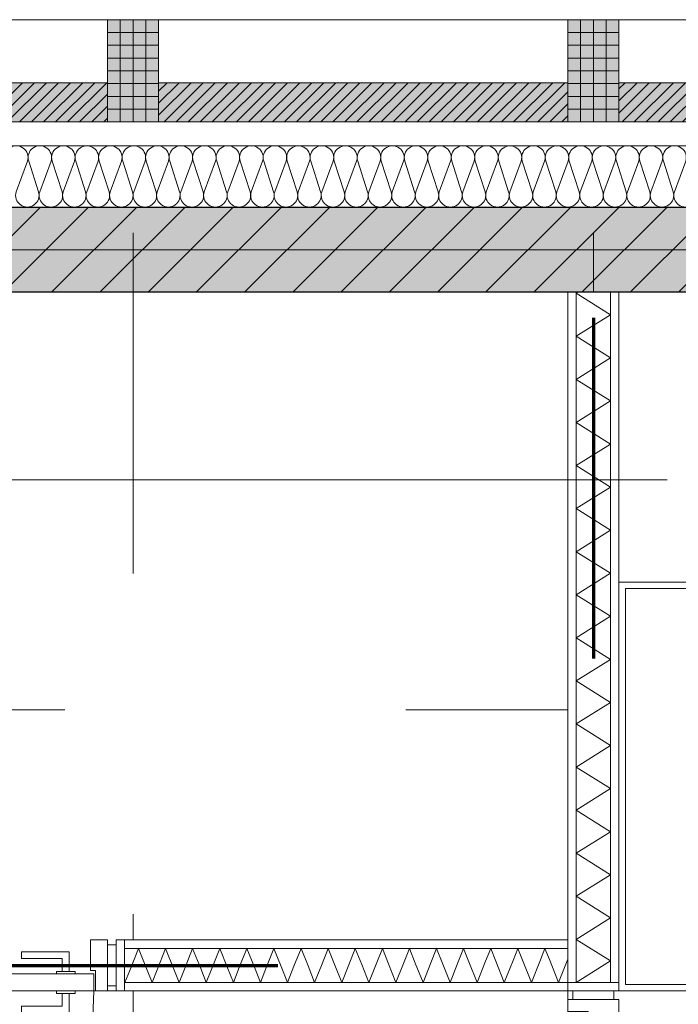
# Model space of a CAD drawing. Header units: metres. Extents: x -45 to 152, y -127 to 99.
# Tile 246 of 256: x -36.78 to -34.85, y -2.21 to 0.68. Entities that reach past the tile are written whole.
import ezdxf

# ---------------------------------------------------------------- set-up
doc = ezdxf.new("R2010")
doc.units = ezdxf.units.M
doc.header["$PDMODE"] = 1
doc.header["$PDSIZE"] = -2
for name, pattern in [('Achsen 01', [5.291531, 3.175, -1.058062, 0.352704, -0.705764]), ('gestrichelt - 01', [2, 1, -1]), ('Raster 01', [2, 1, -1])]:
    doc.linetypes.add(name, pattern=pattern)
doc.layers.get('0').update_dxf_attribs({"lineweight": 25})
for name, color, linetype, lineweight in [('013_Beton und Stahlbetonarbeiten-330 Außenwände', 7, 'Continuous', 25), ('014_Fassadenarbeiten-330 Betonfertigteile vertikal', 7, 'Continuous', 9), ('014_Fassadenarbeiten-330 Filtermauerwerk 11.5cm', 7, 'Continuous', 9), ('027_Tischlerarbeiten-340 Innentüren', 7, 'Continuous', 9), ('039_Trockenbauarbeiten-340 Gipskarton', 7, 'Continuous', 9), ('_1.35m (3D)', 7, 'Continuous', 9), ('_GRU (2D)', 7, 'Continuous', 9), ('_OG 2 (2D)', 7, 'Continuous', 9), ('AV1-Brandschutzkonzept-Brandschutzkonzept', 7, 'Continuous', 5), ('AV1-Schnitt Achsen', 7, 'Achsen 01', 18), ('Bemaßung-Bemaßung', 7, 'Continuous', 9), ('Keine', 7, 'Continuous', 9)]:
    doc.layers.add(name, color=color, linetype=linetype, lineweight=lineweight)
for name, color, linetype, lineweight, true_color in [('014_Fassadenarbeiten-000 Aufsicht Betonfertigteile', 7, 'Continuous', 9, 0xc0c0c0), ('014_Fassadenarbeiten-330 mineralische Dämmung', 7, 'Continuous', 9, 0x666666), ('039_Trockenbauarbeiten-340 Dämmung', 7, 'Continuous', 9, 0xc0c0c0), ('AV1-Achsen', 1, 'Achsen 01', 18, 0xff0000), ('AV1-Einrichtung', 7, 'Continuous', 9, 0xa6a6a6), ('AV1-Raster', 7, 'Raster 01', 9, 0xa6a6a6)]:
    doc.layers.add(name, color=color, linetype=linetype, lineweight=lineweight, true_color=true_color)
doc.layers.get('0').freeze()
doc.styles.add('Arial', font='arial.ttf')
doc.styles.add('Arial Narrow', font='ARIALN.TTF')
doc.dimstyles.new('COE 50', dxfattribs={"dimtxt": 126.090495, "dimasz": 0.001414, "dimexe": 0.001, "dimexo": 0.01, "dimgap": 0.001, "dimtad": 1, "dimdec": 3, "dimtxsty": 'Arial', "dimblk": 'VW_SLASH-4', "dimblk1": 'VW_SLASH-4', "dimblk2": 'VW_SLASH-4', "dimcen": 0, "dimadec": 3, "dimazin": 0, "dimtfac": 0.8, "dimtdec": 3, "dimtix": 1, "dimtmove": 0, "dimatfit": 0, "dimldrblk": 'VW_SLASH-3', "dimfxl": 0.002, "dimfxlon": 1, "dimfrac": 2, "dimtolj": 1, "dimarcsym": 0})
pattern_1 = [(45, (0, 0), (0.01767767, -0.01767767), [])]
pattern_2 = [(-90, (0, 0), (0.0375, 0), [])]
pattern_3 = [(0, (0, 0), (2e-18, -0.0375), [])]

# ---------------------------------------------------------------- blocks, each defined once
blk = doc.blocks.new('Group-2')
at = {"layer": 'AV1-Raster'}
for p, q in [((-36.45, -22.95), (-36.45, 1.35)), ((-35.1, -22.95), (-35.1, 1.35)), ((1.35, -1.35), (-40.5, -1.35))]:
    blk.add_line(p, q, dxfattribs=at)
blk = doc.blocks.new('1.35m (3D)')
at = {"layer": 'AV1-Raster', "color": 7}
blk.add_blockref('Group-2', (0, 0), dxfattribs=at)
blk = doc.blocks.new('Group-17')
at = {"color": 255, "linetype": 'Continuous', "lineweight": 5}
blk.add_wipeout([(-36.475, -2.0503), (-35.175, -2.0503), (-35.175, -2.1503), (-36.475, -2.1503)], dxfattribs=at).dxf.layer = '039_Trockenbauarbeiten-340 Dämmung'
blk = doc.blocks.new('Group-18')
at = {"layer": '039_Trockenbauarbeiten-340 Dämmung', "transparency": 33554687, "flags": 128}
for points in [[(-36.4598, -2.1151), (-36.4341, -2.0503), (-36.4089, -2.1138)], [(-36.3795, -2.113), (-36.3546, -2.0503), (-36.3302, -2.1117)], [(-36.2992, -2.1109), (-36.2752, -2.0503), (-36.2516, -2.1097)], [(-36.2189, -2.1089), (-36.1957, -2.0503), (-36.1729, -2.1077)], [(-36.1386, -2.1068), (-36.1162, -2.0503), (-36.0942, -2.1056)], [(-36.0583, -2.1047), (-36.0367, -2.0503), (-36.0155, -2.1036)], [(-35.978, -2.1026), (-35.9572, -2.0503), (-35.9369, -2.1016)], [(-35.8977, -2.1006), (-35.8778, -2.0503), (-35.8582, -2.0995)], [(-35.8174, -2.0985), (-35.7983, -2.0503), (-35.7795, -2.0975)], [(-35.7371, -2.0964), (-35.7188, -2.0503), (-35.7008, -2.0955)], [(-35.6568, -2.0943), (-35.6393, -2.0503), (-35.6222, -2.0935)], [(-35.5765, -2.0923), (-35.5598, -2.0503), (-35.5435, -2.0914)], [(-35.4962, -2.0902), (-35.4804, -2.0503), (-35.4648, -2.0894)], [(-35.4159, -2.0881), (-35.4009, -2.0503), (-35.3862, -2.0874)], [(-35.3356, -2.0861), (-35.3214, -2.0503), (-35.3075, -2.0853)], [(-35.2553, -2.084), (-35.2419, -2.0503), (-35.2288, -2.0833)], [(-36.2189, -2.1089), (-36.2354, -2.1503), (-36.2516, -2.1097)], [(-36.1386, -2.1068), (-36.1559, -2.1503), (-36.1729, -2.1077)], [(-36.0583, -2.1047), (-36.0765, -2.1503), (-36.0942, -2.1056)], [(-35.978, -2.1026), (-35.997, -2.1503), (-36.0155, -2.1036)], [(-35.8977, -2.1006), (-35.9175, -2.1503), (-35.9369, -2.1016)], [(-35.8174, -2.0985), (-35.838, -2.1503), (-35.8582, -2.0995)], [(-35.7371, -2.0964), (-35.7585, -2.1503), (-35.7795, -2.0975)], [(-35.6568, -2.0943), (-35.6791, -2.1503), (-35.7008, -2.0955)], [(-35.5765, -2.0923), (-35.5996, -2.1503), (-35.6222, -2.0935)], [(-35.4962, -2.0902), (-35.5201, -2.1503), (-35.5435, -2.0914)], [(-35.4159, -2.0881), (-35.4406, -2.1503), (-35.4648, -2.0894)], [(-35.3356, -2.0861), (-35.3611, -2.1503), (-35.3862, -2.0874)], [(-35.2553, -2.084), (-35.2817, -2.1503), (-35.3075, -2.0853)], [(-35.175, -2.0819), (-35.2022, -2.1503), (-35.2288, -2.0833)], [(-36.4598, -2.1151), (-36.4739, -2.1503), (-36.475, -2.1474), (-36.475, -2.1155)], [(-36.3795, -2.113), (-36.3944, -2.1503), (-36.4089, -2.1138)], [(-36.2992, -2.1109), (-36.3149, -2.1503), (-36.3302, -2.1117)]]:
    blk.add_lwpolyline(points, dxfattribs=at)
blk = doc.blocks.new('Group-19')
at = {"layer": '039_Trockenbauarbeiten-340 Dämmung'}
blk.add_blockref('Group-17', (0, 0), dxfattribs=at)
at = {"layer": '039_Trockenbauarbeiten-340 Dämmung', "transparency": 33554687}
blk.add_blockref('Group-18', (0, 0), dxfattribs=at)
blk = doc.blocks.new('Box')
at = {"color": 255, "transparency": 33554559}
blk.add_wipeout([(0.4, 0.6), (-0.4, 0.6), (-0.4, -0.6), (0.4, -0.6)], dxfattribs=at).dxf.layer = 'AV1-Einrichtung'
at = {"layer": 'AV1-Einrichtung', "flags": 128}
blk.add_lwpolyline([(0.4, 0.6), (-0.4, 0.6), (-0.4, -0.6), (0.4, -0.6)], close=True, dxfattribs=at)
at = {"color": 255, "transparency": 33554559}
blk.add_wipeout([(-0.4, 0.6), (0.4, 0.6), (0.4, -0.6), (-0.4, -0.6)], dxfattribs=at).dxf.layer = 'AV1-Einrichtung'
at = {"layer": 'AV1-Einrichtung', "flags": 128}
blk.add_lwpolyline([(-0.4, 0.6), (0.4, 0.6), (0.4, -0.6), (-0.4, -0.6)], close=True, dxfattribs=at)
at = {"color": 255, "transparency": 33554559}
blk.add_wipeout([(-0.381, 0.581), (0.381, 0.581), (0.381, -0.581), (-0.381, -0.581)], dxfattribs=at).dxf.layer = 'AV1-Einrichtung'
at = {"layer": 'AV1-Einrichtung'}
for p, q in [((0, 0.581), (0, 0.6)), ((0, -0.581), (0, -0.6))]:
    blk.add_line(p, q, dxfattribs=at)
at = {"layer": 'AV1-Einrichtung', "flags": 128}
blk.add_lwpolyline([(-0.381, 0.581), (0.381, 0.581), (0.381, -0.581), (-0.381, -0.581)], close=True, dxfattribs=at)
at = {"color": 255, "transparency": 33554559}
blk.add_wipeout([(-0.1775, -0.0629), (0.1777, -0.0629), (0.1777, 0.0638), (-0.1775, 0.0638)], dxfattribs=at).dxf.layer = 'AV1-Einrichtung'
at = {"layer": 'AV1-Einrichtung', "insert": (-0.1775, 0.0409), "char_height": 0.08015, "attachment_point": 1, "line_spacing_factor": 0.25, "style": 'Arial Narrow'}
blk.add_mtext('80 x 120', dxfattribs=at)
blk = doc.blocks.new('Group-103')
at = {"layer": 'AV1-Einrichtung', "xscale": -1, "rotation": 180}
blk.add_blockref('Box', (-34.625, -1.5753), dxfattribs=at)
blk = doc.blocks.new('Group-146')
at = {"color": 255, "linetype": 'Continuous', "lineweight": 5}
blk.add_wipeout([(-35.05, -2.1503), (-35.05, -0.125), (-35.15, -0.125), (-35.15, -2.1503)], dxfattribs=at).dxf.layer = '039_Trockenbauarbeiten-340 Dämmung'
blk = doc.blocks.new('Group-147')
at = {"layer": '039_Trockenbauarbeiten-340 Dämmung', "transparency": 33554687, "flags": 128}
blk.add_lwpolyline([(-35.15, -2.1503), (-35.05, -2.0871), (-35.15, -2.0239), (-35.05, -1.9607), (-35.15, -1.8975), (-35.05, -1.8343), (-35.15, -1.7711), (-35.05, -1.7079), (-35.15, -1.6447), (-35.05, -1.5815), (-35.15, -1.5182), (-35.05, -1.455), (-35.15, -1.3918), (-35.05, -1.3286), (-35.15, -1.2654), (-35.05, -1.2022), (-35.15, -1.139), (-35.05, -1.0758), (-35.15, -1.0126), (-35.05, -0.9494), (-35.15, -0.8862), (-35.05, -0.823), (-35.15, -0.7598), (-35.05, -0.6966), (-35.15, -0.6334), (-35.05, -0.5702), (-35.15, -0.507), (-35.05, -0.4437), (-35.15, -0.3805), (-35.05, -0.3173), (-35.15, -0.2541), (-35.05, -0.1909), (-35.15, -0.1277), (-35.1457, -0.125)], dxfattribs=at)
blk = doc.blocks.new('Group-148')
at = {"layer": '039_Trockenbauarbeiten-340 Dämmung'}
blk.add_blockref('Group-146', (0, 0), dxfattribs=at)
at = {"layer": '039_Trockenbauarbeiten-340 Dämmung', "transparency": 33554687}
blk.add_blockref('Group-147', (0, 0), dxfattribs=at)
blk = doc.blocks.new('Group-190')
at = {"layer": '014_Fassadenarbeiten-330 mineralische Dämmung', "transparency": 33554687, "flags": 128}
blk.add_lwpolyline([(0.17, 34.7968, -1.372995), (0.17, 34.8624), (0.26, 34.8291, 1.372583), (0.26, 34.8947), (0.17, 34.8658, -1.372995), (0.17, 34.9314), (0.26, 34.8981, 1.372583), (0.26, 34.9637), (0.17, 34.9347, -1.372995), (0.17, 35.0003), (0.26, 34.967, 1.372583), (0.26, 35.0326), (0.17, 35.0037, -1.372995), (0.17, 35.0692), (0.26, 35.036, 1.372583), (0.26, 35.1015), (0.17, 35.0726, -1.372995), (0.17, 35.1382), (0.26, 35.1049, 1.372583), (0.26, 35.1705), (0.17, 35.1416, -1.372995), (0.17, 35.2071), (0.26, 35.1739, 1.372583), (0.26, 35.2394), (0.17, 35.2105, -1.372995), (0.17, 35.2761), (0.26, 35.2428, 1.372583), (0.26, 35.3084), (0.17, 35.2795, -1.372995), (0.17, 35.345), (0.26, 35.3118, 1.372583), (0.26, 35.3773), (0.17, 35.3484, -1.372995), (0.17, 35.414), (0.26, 35.3807, 1.372583), (0.26, 35.4463), (0.17, 35.4173, -1.372995), (0.17, 35.4829), (0.26, 35.4496, 1.372583), (0.26, 35.5152), (0.17, 35.4863, -1.372995), (0.17, 35.5519), (0.26, 35.5186, 1.372583), (0.26, 35.5842), (0.17, 35.5552, -1.372995), (0.17, 35.6208), (0.26, 35.5875, 1.372583), (0.26, 35.6531), (0.17, 35.6242, -1.372995), (0.17, 35.6897), (0.26, 35.6565, 1.372583), (0.26, 35.722), (0.17, 35.6931, -1.372995), (0.17, 35.7587), (0.26, 35.7254, 1.372583), (0.26, 35.791), (0.17, 35.7621, -1.372995), (0.17, 35.8276), (0.26, 35.7944, 1.372583), (0.26, 35.8599), (0.17, 35.831, -1.372995), (0.17, 35.8966), (0.26, 35.8633, 1.372583), (0.26, 35.9289), (0.17, 35.9, -1.372995), (0.17, 35.9655), (0.26, 35.9323, 1.372583), (0.26, 35.9978), (0.17, 35.9689, -1.372995), (0.17, 36.0345), (0.26, 36.0012, 1.372583), (0.26, 36.0668), (0.17, 36.0378, -1.372995), (0.17, 36.1034), (0.26, 36.0701, 1.372583), (0.26, 36.1357), (0.17, 36.1068, -1.372995), (0.17, 36.1724), (0.26, 36.1391, 1.372583), (0.26, 36.2047), (0.17, 36.1757, -1.372995), (0.17, 36.2413), (0.26, 36.208, 1.372583), (0.26, 36.2736), (0.17, 36.2447, -1.372995), (0.17, 36.3103), (0.26, 36.277, 1.372583), (0.26, 36.3426), (0.17, 36.3136, -1.372995), (0.17, 36.3792), (0.26, 36.3459, 1.372583), (0.26, 36.4115), (0.17, 36.3826, -1.372995), (0.17, 36.4481), (0.26, 36.4149, 1.372583), (0.26, 36.4804), (0.17, 36.4515, -1.372995), (0.17, 36.5171), (0.26, 36.4838, 1.372583), (0.26, 36.5494), (0.17, 36.5205, -1.372995), (0.17, 36.586), (0.26, 36.5528, 1.372583), (0.26, 36.6183), (0.17, 36.5894, -1.372995), (0.17, 36.655), (0.26, 36.6217, 1.372583), (0.26, 36.6873), (0.17, 36.6583, -1.372995), (0.17, 36.7239), (0.26, 36.6906, 1.372583), (0.26, 36.7562), (0.17, 36.7273, -1.372995), (0.17, 36.7929), (0.26, 36.7596, 1.372583), (0.26, 36.8252)], format="xyb", dxfattribs=at)
blk = doc.blocks.new('Group-191')
at = {"layer": '014_Fassadenarbeiten-330 mineralische Dämmung', "transparency": 33554687}
blk.add_blockref('Group-190', (0, 0), dxfattribs=at)
blk = doc.blocks.new('Parametric Object-26')
at = {"layer": '014_Fassadenarbeiten-330 mineralische Dämmung', "color": 7, "transparency": 33554687}
blk.add_blockref('Group-191', (0, 0), dxfattribs=at)
at = {"layer": '014_Fassadenarbeiten-330 mineralische Dämmung', "color": 0, "flags": 1}
for tag in ['IFC_UUID', 'instanceID', 'prm0_name', 'prm0_type', 'prm0_value', 'prm1_name', 'prm1_type', 'prm1_value', 'prm2_name', 'prm2_type', 'prm2_value', 'prm3_name', 'prm3_type', 'prm3_value', 'prm4_name', 'prm4_type', 'prm4_value', 'prm5_name', 'prm5_type', 'prm5_value', 'prm6_name', 'prm6_type', 'prm6_value']:
    blk.add_attdef(tag, (-39.455, 0.1154), '', height=0.00018, dxfattribs=at)
blk = doc.blocks.new('COE - Innentür 1.20 _ 0.15')
at = {"layer": '027_Tischlerarbeiten-340 Innentüren', "color": 253, "linetype": 'gestrichelt - 01', "lineweight": 9, "transparency": 33554687, "flags": 128}
for points in [[(-0.0575, 1.0775), (-0.0775, 1.0775), (-0.0775, 1.115), (-0.1975, 1.115), (-0.1975, 1.135), (-0.0575, 1.135)], [(-1.055, 1.07), (0.015, 1.07), (0.015, 1.02), (-1.055, 1.02)], [(-0.095, 1.07), (-0.095, 1.0775), (-0.04, 1.0775), (-0.04, 1.07)], [(-0.0575, 1.0125), (-0.0775, 1.0125), (-0.0775, 0.975), (-0.1975, 0.975), (-0.1975, 0.955), (-0.0575, 0.955)], [(-0.095, 1.0125), (-0.095, 1.02), (-0.04, 1.02), (-0.04, 1.0125)]]:
    blk.add_lwpolyline(points, close=True, dxfattribs=at)
at = {"layer": '027_Tischlerarbeiten-340 Innentüren', "color": 253, "linetype": 'gestrichelt - 01', "lineweight": 9, "transparency": 33554687}
blk.add_arc((-1.0575, 1.0775), 1.0725, 269.5581, 356.6163, dxfattribs=at)
at = {"color": 255}
for points in [[(-1.2, 1.14), (-1.08, 1.14), (-1.08, 1.115), (-1.2, 1.115)], [(-1.2, -0.035), (-1.08, -0.035), (-1.08, -0.06), (-1.2, -0.06)]]:
    blk.add_wipeout(points, dxfattribs=at).dxf.layer = '027_Tischlerarbeiten-340 Innentüren'
at = {"layer": '027_Tischlerarbeiten-340 Innentüren', "flags": 128}
for points in [[(-1.2, 1.14), (-1.08, 1.14), (-1.08, 1.115), (-1.2, 1.115)], [(-1.2, -0.035), (-1.08, -0.035), (-1.08, -0.06), (-1.2, -0.06)]]:
    blk.add_lwpolyline(points, close=True, dxfattribs=at)
at = {"color": 255}
blk.add_wipeout([(-1.065, 0), (-1.125, 0), (-1.125, 0.015), (-1.215, 0.015), (-1.215, -0.035), (-1.065, -0.035)], dxfattribs=at).dxf.layer = '027_Tischlerarbeiten-340 Innentüren'
at = {"layer": '027_Tischlerarbeiten-340 Innentüren', "flags": 128}
blk.add_lwpolyline([(-1.065, 0), (-1.125, 0), (-1.125, 0.015), (-1.215, 0.015), (-1.215, -0.035), (-1.065, -0.035)], close=True, dxfattribs=at)
at = {"color": 255}
blk.add_wipeout([(-1.065, 1.075), (-1.065, 0.005), (-1.115, 0.005), (-1.115, 1.075)], dxfattribs=at).dxf.layer = '027_Tischlerarbeiten-340 Innentüren'
at = {"layer": '027_Tischlerarbeiten-340 Innentüren', "flags": 128}
blk.add_lwpolyline([(-1.065, 1.075), (-1.065, 0.005), (-1.115, 0.005), (-1.115, 1.075)], close=True, dxfattribs=at)
at = {"color": 255}
for points in [[(-1.065, 1.08), (-1.125, 1.08), (-1.125, 1.065), (-1.215, 1.065), (-1.215, 1.115), (-1.065, 1.115)], [(-1.1225, 0.0775), (-1.1225, 0.0975), (-1.16, 0.0975), (-1.16, 0.2175), (-1.18, 0.2175), (-1.18, 0.0775)], [(-1.0575, 0.0775), (-1.0575, 0.0975), (-1.02, 0.0975), (-1.02, 0.2175), (-1, 0.2175), (-1, 0.0775)]]:
    blk.add_wipeout(points, dxfattribs=at).dxf.layer = '027_Tischlerarbeiten-340 Innentüren'
at = {"layer": '027_Tischlerarbeiten-340 Innentüren', "flags": 128}
for points in [[(-1.065, 1.08), (-1.125, 1.08), (-1.125, 1.065), (-1.215, 1.065), (-1.215, 1.115), (-1.065, 1.115)], [(-1.1225, 0.0775), (-1.1225, 0.0975), (-1.16, 0.0975), (-1.16, 0.2175), (-1.18, 0.2175), (-1.18, 0.0775)], [(-1.0575, 0.0775), (-1.0575, 0.0975), (-1.02, 0.0975), (-1.02, 0.2175), (-1, 0.2175), (-1, 0.0775)]]:
    blk.add_lwpolyline(points, close=True, dxfattribs=at)
at = {"color": 255}
for points in [[(-1.05, 1.0775), (-1.0522, 1.0722), (-1.0575, 1.07), (-1.0628, 1.0722), (-1.065, 1.0775), (-1.0628, 1.0828), (-1.0575, 1.085), (-1.0522, 1.0828)], [(-1.1225, 0.115), (-1.115, 0.115), (-1.115, 0.06), (-1.1225, 0.06)], [(-1.065, 0.115), (-1.0575, 0.115), (-1.0575, 0.06), (-1.065, 0.06)]]:
    blk.add_wipeout(points, dxfattribs=at).dxf.layer = '027_Tischlerarbeiten-340 Innentüren'
at = {"layer": '027_Tischlerarbeiten-340 Innentüren', "flags": 128}
for points in [[(-1.1225, 0.115), (-1.115, 0.115), (-1.115, 0.06), (-1.1225, 0.06)], [(-1.065, 0.115), (-1.0575, 0.115), (-1.0575, 0.06), (-1.065, 0.06)]]:
    blk.add_lwpolyline(points, close=True, dxfattribs=at)
at = {"layer": '027_Tischlerarbeiten-340 Innentüren'}
blk.add_circle((-1.0575, 1.0775), 0.0075, dxfattribs=at)
blk = doc.blocks.new('VW_SLASH-4')
at = {"color": 0, "linetype": 'ByBlock', "lineweight": -2, "transparency": 16777216}
blk.add_line((0, 0), (-1, 0), dxfattribs=at)
at = {"color": 0, "linetype": 'Continuous', "lineweight": 15, "transparency": 16777216, "flags": 128}
blk.add_lwpolyline([(0.5, 0.5), (-0.5, -0.5)], dxfattribs=at)
blk = doc.blocks.new('*D700')
at = {"layer": 'Bemaßung-Bemaßung', "color": 0, "lineweight": -2}
for p, q in [((-39.025, 1.575), (-39.025, 1.725)), ((-35.175, 1.575), (-35.175, 1.725)), ((-35.2457, 1.675), (-38.9543, 1.675))]:
    blk.add_line(p, q, dxfattribs=at)
at = {"layer": 'Defpoints', "color": 0}
for p in [(-39.025, 1.675), (-39.025, -0.125), (-35.175, -0.125)]:
    blk.add_point(p, dxfattribs=at)
at = {"layer": 'Bemaßung-Bemaßung', "color": 0, "lineweight": -2, "xscale": 0.070693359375, "yscale": 0.070693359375, "zscale": 0.070693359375, "rotation": 180}
blk.add_blockref('VW_SLASH-4', (-39.025, 1.675), dxfattribs=at)
at = {"layer": 'Bemaßung-Bemaßung', "color": 0, "lineweight": -2, "xscale": 0.070693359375, "yscale": 0.070693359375, "zscale": 0.070693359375}
blk.add_blockref('VW_SLASH-4', (-35.175, 1.675), dxfattribs=at)
at = {"layer": 'Bemaßung-Bemaßung', "color": 0, "insert": (-37.1, 1.7856), "char_height": 0.10087, "attachment_point": 5, "style": 'Arial'}
blk.add_mtext('\\A1;3,85', dxfattribs=at)
blk = doc.blocks.new('VW_SLASH-3')
at = {"color": 0, "linetype": 'ByBlock', "lineweight": -2, "transparency": 16777216}
blk.add_line((0, 0), (-1, 0), dxfattribs=at)
at = {"color": 0, "linetype": 'Continuous', "lineweight": 15, "transparency": 16777216, "flags": 128}
blk.add_lwpolyline([(0.5, 0.5), (-0.5, -0.5)], dxfattribs=at)
blk = doc.blocks.new('*D701')
at = {"layer": 'Bemaßung-Bemaßung', "color": 0, "lineweight": -2}
for p, q in [((-35.175, 1.575), (-35.175, 1.725)), ((-35.025, 1.575), (-35.025, 1.725)), ((-35.2457, 1.675), (-35.3164, 1.675)), ((-35.025, 1.675), (-35.175, 1.675)), ((-34.9543, 1.675), (-34.8836, 1.675))]:
    blk.add_line(p, q, dxfattribs=at)
at = {"layer": 'Defpoints', "color": 0}
for p in [(-35.175, 1.675), (-35.175, -0.125), (-35.025, -0.125)]:
    blk.add_point(p, dxfattribs=at)
at = {"layer": 'Bemaßung-Bemaßung', "color": 0, "lineweight": -2, "xscale": 0.070693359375, "yscale": 0.070693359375, "zscale": 0.070693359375}
blk.add_blockref('VW_SLASH-4', (-35.175, 1.675), dxfattribs=at)
at = {"layer": 'Bemaßung-Bemaßung', "color": 0, "lineweight": -2, "xscale": 0.070693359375, "yscale": 0.070693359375, "zscale": 0.070693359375, "rotation": 180}
blk.add_blockref('VW_SLASH-4', (-35.025, 1.675), dxfattribs=at)
at = {"layer": 'Bemaßung-Bemaßung', "color": 0, "insert": (-35.1, 1.8515), "char_height": 0.10087, "attachment_point": 5, "style": 'Arial'}
blk.add_mtext('\\A1;15', dxfattribs=at)
blk = doc.blocks.new('*D702')
at = {"layer": 'Bemaßung-Bemaßung', "color": 0, "lineweight": -2}
for p, q in [((-35.025, 1.575), (-35.025, 1.725)), ((-26.4, 1.575), (-26.4, 1.725)), ((-26.4707, 1.675), (-34.9543, 1.675))]:
    blk.add_line(p, q, dxfattribs=at)
at = {"layer": 'Defpoints', "color": 0}
for p in [(-35.025, 1.675), (-35.025, -0.125), (-26.4, -0.125)]:
    blk.add_point(p, dxfattribs=at)
at = {"layer": 'Bemaßung-Bemaßung', "color": 0, "lineweight": -2, "xscale": 0.070693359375, "yscale": 0.070693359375, "zscale": 0.070693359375, "rotation": 180}
blk.add_blockref('VW_SLASH-4', (-35.025, 1.675), dxfattribs=at)
at = {"layer": 'Bemaßung-Bemaßung', "color": 0, "lineweight": -2, "xscale": 0.070693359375, "yscale": 0.070693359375, "zscale": 0.070693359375}
blk.add_blockref('VW_SLASH-4', (-26.4, 1.675), dxfattribs=at)
at = {"layer": 'Bemaßung-Bemaßung', "color": 0, "insert": (-30.7125, 1.8024), "char_height": 0.100872, "attachment_point": 5, "style": 'Arial'}
blk.add_mtext('\\A1;8,62\\S5^ ;', dxfattribs=at)
blk = doc.blocks.new('Group-737')
at = {"layer": 'AV1-Achsen'}
blk.add_line((-43.2844, 0), (4.2656, 0), dxfattribs=at)
blk = doc.blocks.new('Group-744')
at = {"layer": 'AV1-Schnitt Achsen'}
blk.add_line((-43.35, -0.675), (4.2, -0.675), dxfattribs=at)
blk = doc.blocks.new('GRU (2D)')
at = {"layer": 'AV1-Achsen', "color": 7}
blk.add_blockref('Group-737', (0, 0), dxfattribs=at)
at = {"layer": 'AV1-Schnitt Achsen', "color": 7}
blk.add_blockref('Group-744', (0, 0), dxfattribs=at)
blk = doc.blocks.new('OG 2 (2D)')
at = {"layer": '014_Fassadenarbeiten-330 Betonfertigteile vertikal', "linetype": 'Continuous', "lineweight": 0}
for points in [[(-36.375, 0.675), (-36.525, 0.675), (-36.525, 0.375), (-36.375, 0.375)], [(-35.025, 0.675), (-35.175, 0.675), (-35.175, 0.375), (-35.025, 0.375)]]:
    blk.add_hatch(color=9, dxfattribs=at).paths.add_polyline_path(points)
at = {"layer": '014_Fassadenarbeiten-330 Betonfertigteile vertikal', "linetype": 'Continuous', "lineweight": 9}
h = blk.add_hatch(dxfattribs=at)
h.set_pattern_fill('Stahlbetonfertigteil', color=8, style=0, pattern_type=2)
h.set_pattern_definition(pattern_2)
h.paths.add_polyline_path([(-36.375, 0.675), (-36.525, 0.675), (-36.525, 0.375), (-36.375, 0.375)])
at = {"layer": '014_Fassadenarbeiten-330 Betonfertigteile vertikal', "linetype": 'Continuous', "lineweight": 13}
h = blk.add_hatch(dxfattribs=at)
h.set_pattern_fill('Stahlbetonfertigteil-1', color=8, style=0, pattern_type=2)
h.set_pattern_definition(pattern_3)
h.paths.add_polyline_path([(-36.375, 0.675), (-36.525, 0.675), (-36.525, 0.375), (-36.375, 0.375)])
at = {"layer": '014_Fassadenarbeiten-330 Betonfertigteile vertikal', "linetype": 'Continuous', "lineweight": 9}
h = blk.add_hatch(dxfattribs=at)
h.set_pattern_fill('Stahlbetonfertigteil', color=8, style=0, pattern_type=2)
h.set_pattern_definition(pattern_2)
h.paths.add_polyline_path([(-35.025, 0.675), (-35.175, 0.675), (-35.175, 0.375), (-35.025, 0.375)])
at = {"layer": '014_Fassadenarbeiten-330 Betonfertigteile vertikal', "linetype": 'Continuous', "lineweight": 13}
h = blk.add_hatch(dxfattribs=at)
h.set_pattern_fill('Stahlbetonfertigteil-1', color=8, style=0, pattern_type=2)
h.set_pattern_definition(pattern_3)
h.paths.add_polyline_path([(-35.025, 0.675), (-35.175, 0.675), (-35.175, 0.375), (-35.025, 0.375)])
at = {"layer": '014_Fassadenarbeiten-330 Filtermauerwerk 11.5cm', "linetype": 'Continuous', "lineweight": 0, "true_color": 0xd19783}
for points in [[(-36.525, 0.49), (-36.525, 0.375), (-37.725, 0.375), (-37.725, 0.49)], [(-35.175, 0.49), (-35.175, 0.375), (-36.375, 0.375), (-36.375, 0.49)], [(-33.825, 0.49), (-33.825, 0.375), (-35.025, 0.375), (-35.025, 0.49)]]:
    blk.add_hatch(color=33, dxfattribs=at).paths.add_polyline_path(points)
at = {"layer": '014_Fassadenarbeiten-330 Filtermauerwerk 11.5cm', "linetype": 'Continuous', "lineweight": 9}
h = blk.add_hatch(dxfattribs=at)
h.set_pattern_fill('Mauerwerk Münster', color=8, style=0, pattern_type=2)
h.set_pattern_definition(pattern_1)
h.paths.add_polyline_path([(-36.525, 0.49), (-36.525, 0.375), (-37.725, 0.375), (-37.725, 0.49)])
h = blk.add_hatch(dxfattribs=at)
h.set_pattern_fill('Mauerwerk Münster', color=8, style=0, pattern_type=2)
h.set_pattern_definition(pattern_1)
h.paths.add_polyline_path([(-35.175, 0.49), (-35.175, 0.375), (-36.375, 0.375), (-36.375, 0.49)])
h = blk.add_hatch(dxfattribs=at)
h.set_pattern_fill('Mauerwerk Münster', color=8, style=0, pattern_type=2)
h.set_pattern_definition(pattern_1)
h.paths.add_polyline_path([(-33.825, 0.49), (-33.825, 0.375), (-35.025, 0.375), (-35.025, 0.49)])
at = {"layer": '014_Fassadenarbeiten-000 Aufsicht Betonfertigteile', "flags": 128}
blk.add_lwpolyline([(-39.4623, 0.305), (-16.125, 0.305), (-16.125, 0.675), (-39.825, 0.675)], close=True, dxfattribs=at)
at = {"layer": '014_Fassadenarbeiten-330 Betonfertigteile vertikal', "flags": 128}
for points in [[(-36.375, 0.675), (-36.525, 0.675), (-36.525, 0.375), (-36.375, 0.375)], [(-35.025, 0.675), (-35.175, 0.675), (-35.175, 0.375), (-35.025, 0.375)]]:
    blk.add_lwpolyline(points, close=True, dxfattribs=at)
at = {"layer": '014_Fassadenarbeiten-330 Filtermauerwerk 11.5cm', "flags": 128}
for points in [[(-36.525, 0.49), (-36.525, 0.375), (-37.725, 0.375), (-37.725, 0.49)], [(-35.175, 0.49), (-35.175, 0.375), (-36.375, 0.375), (-36.375, 0.49)], [(-33.825, 0.49), (-33.825, 0.375), (-35.025, 0.375), (-35.025, 0.49)]]:
    blk.add_lwpolyline(points, close=True, dxfattribs=at)
at = {"layer": '014_Fassadenarbeiten-330 mineralische Dämmung', "rotation": 90}
blk.add_blockref('Parametric Object-26', (0, 0), dxfattribs=at)
at = {"layer": 'Keine', "color": 7, "transparency": 33554687}
blk.add_blockref('Group-103', (0, 0), dxfattribs=at)
at = {"color": 255}
for points in [[(-35.15, -1.975), (-35.15, -0.125), (-35.05, -0.125), (-35.05, -1.975)], [(-35.175, -2.0503), (-36.475, -2.0503), (-36.475, -2.1503), (-35.175, -2.1503)]]:
    blk.add_wipeout(points, dxfattribs=at).dxf.layer = '039_Trockenbauarbeiten-340 Dämmung'
at = {"layer": '039_Trockenbauarbeiten-340 Dämmung', "flags": 128}
for points in [[(-35.15, -1.975), (-35.15, -0.125), (-35.05, -0.125), (-35.05, -1.975)], [(-35.175, -2.0503), (-36.475, -2.0503), (-36.475, -2.1503), (-35.175, -2.1503)]]:
    blk.add_lwpolyline(points, close=True, dxfattribs=at)
at = {"layer": '039_Trockenbauarbeiten-340 Dämmung', "color": 7, "transparency": 33554687}
for name in ['Group-148', 'Group-19']:
    blk.add_blockref(name, (0, 0), dxfattribs=at)
at = {"layer": '014_Fassadenarbeiten-330 mineralische Dämmung', "flags": 128}
blk.add_lwpolyline([(-18.9, 0.305), (-18.9, 0.125), (-39.275, 0.125), (-39.275, -5.4), (-39.455, -5.4), (-39.455, 0.305)], close=True, dxfattribs=at)
at = {"layer": 'AV1-Brandschutzkonzept-Brandschutzkonzept', "color": 220, "linetype": 'gestrichelt - 01', "lineweight": 70, "true_color": 0xff00bc, "transparency": 33554687}
blk.add_line((-35.1, -0.2), (-35.1, -2.1), dxfattribs=at)
at = {"layer": '027_Tischlerarbeiten-340 Innentüren', "color": 7, "rotation": 180}
blk.add_blockref('COE - Innentür 1.20 _ 0.15', (-36.24, -2.2353), dxfattribs=at)
at = {"color": 255}
for points in [[(-35.175, -0.125), (-35.175, -2.1503), (-35.15, -2.1503), (-35.15, -0.125)], [(-35.05, -2.1503), (-35.05, -0.125), (-35.025, -0.125), (-35.025, -2.1503)]]:
    blk.add_wipeout(points, dxfattribs=at).dxf.layer = '039_Trockenbauarbeiten-340 Gipskarton'
at = {"layer": '013_Beton und Stahlbetonarbeiten-330 Außenwände', "linetype": 'Continuous', "lineweight": 0, "true_color": 0xc0c0c0}
blk.add_hatch(color=9, dxfattribs=at).paths.add_polyline_path([(-39.275, 0.125), (-18.775, 0.125), (-18.775, -0.125), (-39.025, -0.125), (-39.025, -5.525), (-39.275, -5.525)])
at = {"layer": '013_Beton und Stahlbetonarbeiten-330 Außenwände', "linetype": 'Continuous', "lineweight": 13}
h = blk.add_hatch(dxfattribs=at)
h.set_pattern_fill('Stahlbeton-1', color=251, style=0, pattern_type=2)
h.set_pattern_definition([(45, (0, 0), (0.07071068, -0.07071068), [0.025, -0.025])])
h.paths.add_polyline_path([(-39.275, 0.125), (-18.775, 0.125), (-18.775, -0.125), (-39.025, -0.125), (-39.025, -5.525), (-39.275, -5.525)])
h = blk.add_hatch(dxfattribs=at)
h.set_pattern_fill('Stahlbeton', color=251, style=0, pattern_type=2)
h.set_pattern_definition([(-135, (0.03106, -0.03313), (0.07071068, -0.07071068), [])])
h.paths.add_polyline_path([(-39.275, 0.125), (-18.775, 0.125), (-18.775, -0.125), (-39.025, -0.125), (-39.025, -5.525), (-39.275, -5.525)])
at = {"layer": '013_Beton und Stahlbetonarbeiten-330 Außenwände', "flags": 128}
blk.add_lwpolyline([(-39.275, 0.125), (-18.775, 0.125), (-18.775, -0.125), (-39.025, -0.125), (-39.025, -5.525), (-39.275, -5.525)], close=True, dxfattribs=at)
at = {"layer": '039_Trockenbauarbeiten-340 Gipskarton', "flags": 128}
for points in [[(-35.175, -0.125), (-35.175, -2.1503), (-35.15, -2.1503), (-35.15, -0.125)], [(-35.05, -2.1503), (-35.05, -0.125), (-35.025, -0.125), (-35.025, -2.1503)]]:
    blk.add_lwpolyline(points, close=True, dxfattribs=at)
at = {"layer": 'Bemaßung-Bemaßung'}
for base, p1, p2, text, override, picture, middle in [((-35.175, 1.675), (-35.025, -0.125), (-35.175, -0.125), '15', {"dimtxt": 0.100872, "dimasz": 0.070693, "dimexe": 0.05, "dimgap": 0.05, "dimpost": '<>', "dimtxsty": 'Arial', "dimtix": 0, "dimtmove": 2, "dimfxl": 0.1}, '*D701', (-35.1, 1.8515)), ((-39.025, 1.675), (-35.175, -0.125), (-39.025, -0.125), '3,85', {"dimtxt": 0.100872, "dimasz": 0.070693, "dimexe": 0.05, "dimgap": 0.05, "dimpost": '<>', "dimtxsty": 'Arial', "dimtmove": 2, "dimfxl": 0.1}, '*D700', (-37.1, 1.7856)), ((-35.025, 1.675), (-26.4, -0.125), (-35.025, -0.125), '8,62\\S5^ ;', {"dimtxt": 0.100872, "dimasz": 0.070693, "dimexe": 0.05, "dimgap": 0.05, "dimpost": '<>', "dimtxsty": 'Arial', "dimtmove": 2, "dimfxl": 0.1}, '*D702', (-30.7125, 1.8024))]:
    dim = blk.add_linear_dim(base=base, p1=p1, p2=p2, text=text, dimstyle='COE 50', override=override, dxfattribs=at)
    dim.commit()
    dim.dimension.update_dxf_attribs({"geometry": picture, "text_midpoint": middle})
at = {"layer": '027_Tischlerarbeiten-340 Innentüren', "color": 7, "xscale": -1, "rotation": 90}
blk.add_blockref('COE - Innentür 1.20 _ 0.15', (-36.56, -3.2403), dxfattribs=at)
at = {"color": 255}
for points in [[(-36.475, -2.0253), (-35.175, -2.0253), (-35.175, -2.0503), (-36.475, -2.0503)], [(-35.025, -2.1503), (-35.175, -2.1503), (-35.175, -2.1753), (-35.025, -2.1753)]]:
    blk.add_wipeout(points, dxfattribs=at).dxf.layer = '039_Trockenbauarbeiten-340 Gipskarton'
at = {"layer": '039_Trockenbauarbeiten-340 Gipskarton', "flags": 128}
for points in [[(-36.475, -2.0253), (-35.175, -2.0253), (-35.175, -2.0503), (-36.475, -2.0503)], [(-35.025, -2.1503), (-35.175, -2.1503), (-35.175, -2.1753), (-35.025, -2.1753)]]:
    blk.add_lwpolyline(points, close=True, dxfattribs=at)
at = {"color": 255}
blk.add_wipeout([(-36.475, -2.1503), (-35.175, -2.1503), (-35.175, -2.1753), (-36.475, -2.1753)], dxfattribs=at).dxf.layer = '039_Trockenbauarbeiten-340 Gipskarton'
at = {"layer": '039_Trockenbauarbeiten-340 Gipskarton', "flags": 128}
blk.add_lwpolyline([(-36.475, -2.1503), (-35.175, -2.1503), (-35.175, -2.1753), (-36.475, -2.1753)], close=True, dxfattribs=at)
at = {"color": 255}
blk.add_wipeout([(-36.5, -2.0253), (-36.475, -2.0253), (-36.475, -2.1753), (-36.5, -2.1753)], dxfattribs=at).dxf.layer = '039_Trockenbauarbeiten-340 Gipskarton'
at = {"layer": '039_Trockenbauarbeiten-340 Gipskarton', "flags": 128}
blk.add_lwpolyline([(-36.5, -2.0253), (-36.475, -2.0253), (-36.475, -2.1753), (-36.5, -2.1753)], close=True, dxfattribs=at)
at = {"layer": 'AV1-Brandschutzkonzept-Brandschutzkonzept', "color": 220, "linetype": 'gestrichelt - 01', "lineweight": 70, "true_color": 0xff00bc, "transparency": 33554687}
blk.add_line((-39.025, -2.1003), (-35.1, -2.1003), dxfattribs=at)
at = {"layer": 'Keine', "color": 8, "linetype": 'Continuous', "lineweight": 13, "flags": 128}
blk.add_lwpolyline([(-39.025, -2.1753), (-35.175, -2.1753), (-35.175, -5.275), (-39.025, -5.275)], close=True, dxfattribs=at)

msp = doc.modelspace()

# ---------------------------------------------------------------- block references
at = {"layer": '_1.35m (3D)'}
msp.add_blockref('1.35m (3D)', (0, 0), dxfattribs=at)

# ---------------------------------------------------------------- next in the draw order: block references
at = {"layer": '_OG 2 (2D)'}
msp.add_blockref('OG 2 (2D)', (0, 0), dxfattribs=at)

# ---------------------------------------------------------------- next in the draw order: block references
at = {"layer": '_GRU (2D)'}
msp.add_blockref('GRU (2D)', (0, 0), dxfattribs=at)

doc.saveas('drawing.dxf')
